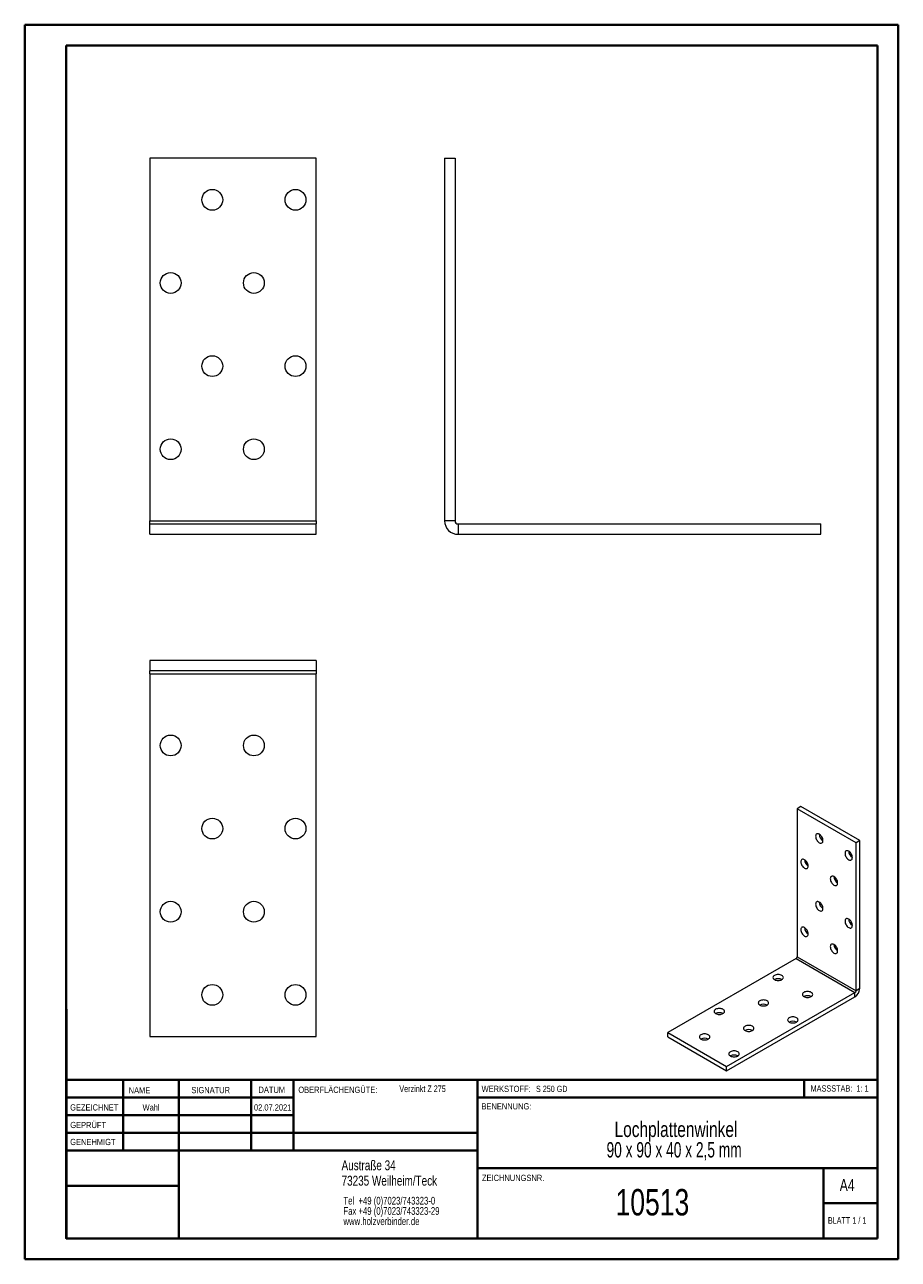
# Model space of a CAD drawing. Header units: millimetres. Extents: x 0 to 210, y 0 to 297.
import ezdxf

# ---------------------------------------------------------------- set-up
doc = ezdxf.new("R2010")
doc.units = ezdxf.units.MM
doc.styles.add('SLDTEXTSTYLE0', font='TXT', dxfattribs={"width": 0.75})
doc.styles.add('SLDTEXTSTYLE1', font='TXT', dxfattribs={"width": 0.681818})
doc.styles.add('SLDTEXTSTYLE2', font='TXT', dxfattribs={"width": 0.7})
doc.styles.add('SLDTEXTSTYLE3', font='TXT', dxfattribs={"width": 0.6875})
doc.styles.add('SLDTEXTSTYLE4', font='TXT', dxfattribs={"width": 0.666667})

# ---------------------------------------------------------------- blocks, each defined once
blk = doc.blocks.new('SW_NOTE_0')
at = {"color": 0, "linetype": 'Continuous', "lineweight": 0, "char_height": 1.8521, "attachment_point": 1, "style": 'SLDTEXTSTYLE0'}
for s, insert in [('Tel  +49 (0)7023/743323-0', (0, 2.39)), ('Fax +49 (0)7023/743323-29', (0, -0.08)), ('www.holzverbinder.de', (0, -2.55))]:
    blk.add_mtext(s, dxfattribs=dict(at, insert=insert))
blk = doc.blocks.new('SW_NOTE_1')
at = {"color": 0, "linetype": 'Continuous', "lineweight": 0, "char_height": 3.7042, "attachment_point": 2}
for s, insert, style in [('Lochplattenwinkel', (21.65, 4.77), 'SLDTEXTSTYLE0'), ('90 x 90 x 40 x 2,5 mm', (21.2, -0.16), 'SLDTEXTSTYLE4')]:
    blk.add_mtext(s, dxfattribs=dict(at, insert=insert, style=style))

msp = doc.modelspace()

# ---------------------------------------------------------------- linework, layer by layer
at = {"color": 7, "linetype": 'Continuous', "lineweight": 40}
for p, q in [((0.08, 0.21), (0.08, 297.21)), ((0.08, 297.21), (210.08, 297.21)), ((210.08, 0.21), (210.08, 297.21)), ((210.08, 292.21), (210.08, 297.21)), ((10.08, 292.21), (205.08, 292.21)), ((10.08, 5.21), (10.08, 292.21)), ((205.08, 5.21), (205.08, 292.21)), ((10.11, 60.37), (10.11, 5.12)), ((205.08, 43.37), (10.11, 43.37)), ((23.71, 43.37), (23.71, 26.37)), ((37.1, 43.37), (37.1, 5.12)), ((54.51, 43.37), (54.51, 26.37)), ((64.71, 26.37), (64.71, 43.37)), ((108.91, 43.37), (108.91, 5.12)), ((187.47, 39.12), (187.47, 43.37)), ((64.71, 39.1), (10.11, 39.1)), ((205.08, 39.12), (108.91, 39.12)), ((64.71, 34.87), (10.11, 34.87)), ((108.91, 30.62), (10.11, 30.62)), ((108.91, 26.37), (10.11, 26.37)), ((108.91, 22.12), (205.08, 22.12)), ((192.08, 5.21), (192.08, 22.21)), ((37.1, 17.87), (10.11, 17.87)), ((10.11, 13.71), (10.08, 13.71)), ((205.08, 13.71), (192.08, 13.71)), ((10.11, 9.46), (10.08, 9.46)), ((10.08, 5.21), (205.08, 5.21)), ((205.08, 5.21), (180.99, 5.21)), ((0.08, 0.21), (210.08, 0.21))]:
    msp.add_line(p, q, dxfattribs=at)
at = {"color": 7, "linetype": 'Continuous', "lineweight": 15}
for p, q in [((70.17, 265.08), (30.17, 265.08)), ((30.17, 265.08), (30.17, 177.86)), ((70.17, 177.86), (70.17, 265.08)), ((101.02, 265.08), (101.02, 177.86)), ((101.02, 265.08), (103.52, 265.08)), ((103.52, 265.08), (103.52, 177.86)), ((30.17, 177.86), (70.17, 177.86)), ((30.17, 177.12), (30.17, 177.86)), ((30.17, 174.62), (30.17, 177.12)), ((30.17, 177.12), (70.17, 177.12)), ((70.17, 177.86), (70.17, 177.12)), ((70.17, 174.62), (70.17, 177.12)), ((103.52, 177.86), (101.02, 177.86)), ((104.26, 177.12), (104.26, 174.62)), ((104.26, 177.12), (191.48, 177.12)), ((191.48, 174.62), (191.48, 177.12)), ((30.17, 174.62), (70.17, 174.62)), ((104.26, 174.62), (191.48, 174.62)), ((70.17, 144.29), (30.17, 144.29)), ((30.17, 144.29), (30.17, 141.79)), ((70.17, 144.29), (70.17, 141.79)), ((70.17, 141.79), (30.17, 141.79)), ((30.17, 141.05), (30.17, 141.79)), ((30.17, 141.05), (70.17, 141.05)), ((30.17, 141.05), (30.17, 53.83)), ((70.17, 141.79), (70.17, 141.05)), ((70.17, 53.83), (70.17, 141.05)), ((186.66, 109.11), (185.78, 108.6)), ((199.92, 100.44), (185.78, 108.6)), ((185.78, 108.6), (185.78, 72.99)), ((200.81, 100.95), (186.66, 109.11)), ((200.81, 100.95), (199.92, 100.44)), ((199.92, 64.83), (199.92, 100.44)), ((200.81, 65.34), (200.81, 100.95)), ((185.52, 72.54), (154.68, 54.74)), ((185.52, 72.54), (199.66, 64.37)), ((185.78, 72.99), (199.92, 64.83)), ((168.82, 46.57), (199.66, 64.37)), ((168.82, 45.55), (199.66, 63.35)), ((199.66, 63.35), (199.66, 64.37)), ((200.81, 65.34), (199.92, 64.83)), ((30.17, 53.83), (70.17, 53.83)), ((154.68, 53.72), (154.68, 54.74)), ((154.68, 54.74), (168.82, 46.57)), ((154.68, 53.72), (168.82, 45.55)), ((168.82, 45.55), (168.82, 46.57))]:
    msp.add_line(p, q, dxfattribs=at)
at = {"color": 7, "linetype": 'Continuous', "lineweight": 0}
for p, q in [((64.71, 39.12), (10.11, 39.12)), ((23.71, 5.21), (23.71, 5.12)), ((54.51, 5.21), (54.51, 5.12))]:
    msp.add_line(p, q, dxfattribs=at)
at = {"color": 7, "linetype": 'Continuous', "lineweight": 15, "flags": 128}
for points in [[(191.08, 100.44), (191.26, 100.36), (191.42, 100.32), (191.57, 100.32), (191.71, 100.37), (191.82, 100.47), (191.9, 100.59), (191.95, 100.76), (191.97, 100.95), (191.95, 101.16), (191.9, 101.38), (191.82, 101.6), (191.71, 101.82), (191.57, 102.02), (191.42, 102.2), (191.26, 102.36), (191.08, 102.48), (190.91, 102.56), (190.75, 102.6), (190.59, 102.59), (190.46, 102.54), (190.35, 102.45), (190.27, 102.32), (190.22, 102.16), (190.2, 101.97), (190.22, 101.76), (190.27, 101.54), (190.35, 101.31), (190.46, 101.1), (190.59, 100.89), (190.75, 100.71), (190.91, 100.56), (191.08, 100.44)], [(198.15, 96.35), (198.33, 96.27), (198.49, 96.24), (198.65, 96.24), (198.78, 96.29), (198.89, 96.38), (198.97, 96.51), (199.02, 96.68), (199.04, 96.86), (199.02, 97.07), (198.97, 97.29), (198.89, 97.52), (198.78, 97.74), (198.65, 97.94), (198.49, 98.12), (198.33, 98.28), (198.15, 98.4), (197.98, 98.48), (197.82, 98.51), (197.66, 98.51), (197.53, 98.46), (197.42, 98.37), (197.34, 98.24), (197.29, 98.07), (197.27, 97.89), (197.29, 97.68), (197.34, 97.46), (197.42, 97.23), (197.53, 97.01), (197.66, 96.81), (197.82, 96.63), (197.98, 96.47), (198.15, 96.35)], [(187.55, 94.31), (187.72, 94.23), (187.89, 94.19), (188.04, 94.2), (188.17, 94.25), (188.28, 94.34), (188.36, 94.47), (188.41, 94.63), (188.43, 94.82), (188.41, 95.03), (188.36, 95.25), (188.28, 95.48), (188.17, 95.69), (188.04, 95.9), (187.89, 96.08), (187.72, 96.23), (187.55, 96.35), (187.38, 96.43), (187.21, 96.47), (187.06, 96.46), (186.92, 96.41), (186.81, 96.32), (186.73, 96.19), (186.68, 96.03), (186.66, 95.84), (186.68, 95.63), (186.73, 95.41), (186.81, 95.19), (186.92, 94.97), (187.06, 94.77), (187.21, 94.58), (187.38, 94.43), (187.55, 94.31)], [(194.62, 90.23), (194.79, 90.15), (194.96, 90.11), (195.11, 90.12), (195.24, 90.17), (195.35, 90.26), (195.44, 90.39), (195.49, 90.55), (195.5, 90.74), (195.49, 90.95), (195.44, 91.17), (195.35, 91.39), (195.24, 91.61), (195.11, 91.82), (194.96, 92), (194.79, 92.15), (194.62, 92.27), (194.45, 92.35), (194.28, 92.39), (194.13, 92.38), (193.99, 92.33), (193.88, 92.24), (193.8, 92.11), (193.75, 91.95), (193.73, 91.76), (193.75, 91.55), (193.8, 91.33), (193.88, 91.11), (193.99, 90.89), (194.13, 90.69), (194.28, 90.5), (194.45, 90.35), (194.62, 90.23)], [(191.08, 84.11), (191.26, 84.03), (191.42, 83.99), (191.57, 83.99), (191.71, 84.04), (191.82, 84.13), (191.9, 84.26), (191.95, 84.43), (191.97, 84.62), (191.95, 84.82), (191.9, 85.05), (191.82, 85.27), (191.71, 85.49), (191.57, 85.69), (191.42, 85.87), (191.26, 86.03), (191.08, 86.15), (190.91, 86.23), (190.75, 86.26), (190.59, 86.26), (190.46, 86.21), (190.35, 86.12), (190.27, 85.99), (190.22, 85.83), (190.2, 85.64), (190.22, 85.43), (190.27, 85.21), (190.35, 84.98), (190.46, 84.77), (190.59, 84.56), (190.75, 84.38), (190.91, 84.22), (191.08, 84.11)], [(198.15, 80.02), (198.33, 79.94), (198.49, 79.91), (198.65, 79.91), (198.78, 79.96), (198.89, 80.05), (198.97, 80.18), (199.02, 80.34), (199.04, 80.53), (199.02, 80.74), (198.97, 80.96), (198.89, 81.19), (198.78, 81.4), (198.65, 81.61), (198.49, 81.79), (198.33, 81.95), (198.15, 82.06), (197.98, 82.14), (197.82, 82.18), (197.66, 82.18), (197.53, 82.13), (197.42, 82.04), (197.34, 81.91), (197.29, 81.74), (197.27, 81.55), (197.29, 81.35), (197.34, 81.12), (197.42, 80.9), (197.53, 80.68), (197.66, 80.48), (197.82, 80.3), (197.98, 80.14), (198.15, 80.02)], [(187.55, 77.98), (187.72, 77.9), (187.89, 77.86), (188.04, 77.87), (188.17, 77.92), (188.28, 78.01), (188.36, 78.14), (188.41, 78.3), (188.43, 78.49), (188.41, 78.7), (188.36, 78.92), (188.28, 79.14), (188.17, 79.36), (188.04, 79.57), (187.89, 79.75), (187.72, 79.9), (187.55, 80.02), (187.38, 80.1), (187.21, 80.14), (187.06, 80.13), (186.92, 80.08), (186.81, 79.99), (186.73, 79.86), (186.68, 79.7), (186.66, 79.51), (186.68, 79.3), (186.73, 79.08), (186.81, 78.86), (186.92, 78.64), (187.06, 78.44), (187.21, 78.25), (187.38, 78.1), (187.55, 77.98)], [(194.62, 73.9), (194.79, 73.82), (194.96, 73.78), (195.11, 73.79), (195.24, 73.84), (195.35, 73.93), (195.44, 74.06), (195.49, 74.22), (195.5, 74.41), (195.49, 74.62), (195.44, 74.84), (195.35, 75.06), (195.24, 75.28), (195.11, 75.48), (194.96, 75.67), (194.79, 75.82), (194.62, 75.94), (194.45, 76.02), (194.28, 76.06), (194.13, 76.05), (193.99, 76), (193.88, 75.91), (193.8, 75.78), (193.75, 75.62), (193.73, 75.43), (193.75, 75.22), (193.8, 75), (193.88, 74.78), (193.99, 74.56), (194.13, 74.35), (194.28, 74.17), (194.45, 74.02), (194.62, 73.9)], [(180.31, 67.49), (180.5, 67.4), (180.72, 67.34), (180.95, 67.29), (181.2, 67.28), (181.44, 67.29), (181.68, 67.34), (181.89, 67.4), (182.08, 67.49), (182.24, 67.6), (182.35, 67.73), (182.42, 67.86), (182.45, 68), (182.42, 68.14), (182.35, 68.28), (182.24, 68.4), (182.08, 68.51), (181.89, 68.6), (181.68, 68.67), (181.44, 68.71), (181.2, 68.72), (180.95, 68.71), (180.72, 68.67), (180.5, 68.6), (180.31, 68.51), (180.16, 68.4), (180.04, 68.28), (179.97, 68.14), (179.95, 68), (179.97, 67.86), (180.04, 67.73), (180.16, 67.6), (180.31, 67.49)], [(176.78, 61.37), (176.97, 61.28), (177.18, 61.21), (177.42, 61.17), (177.66, 61.16), (177.91, 61.17), (178.14, 61.21), (178.36, 61.28), (178.55, 61.37), (178.7, 61.48), (178.82, 61.6), (178.89, 61.74), (178.91, 61.88), (178.89, 62.02), (178.82, 62.16), (178.7, 62.28), (178.55, 62.39), (178.36, 62.48), (178.14, 62.55), (177.91, 62.59), (177.66, 62.6), (177.42, 62.59), (177.18, 62.55), (176.97, 62.48), (176.78, 62.39), (176.62, 62.28), (176.51, 62.16), (176.44, 62.02), (176.41, 61.88), (176.44, 61.74), (176.51, 61.6), (176.62, 61.48), (176.78, 61.37)], [(187.38, 63.41), (187.57, 63.32), (187.79, 63.25), (188.02, 63.21), (188.27, 63.2), (188.51, 63.21), (188.75, 63.25), (188.96, 63.32), (189.15, 63.41), (189.31, 63.52), (189.42, 63.64), (189.49, 63.78), (189.52, 63.92), (189.49, 64.06), (189.42, 64.2), (189.31, 64.32), (189.15, 64.43), (188.96, 64.52), (188.75, 64.59), (188.51, 64.63), (188.27, 64.64), (188.02, 64.63), (187.79, 64.59), (187.57, 64.52), (187.38, 64.43), (187.23, 64.32), (187.11, 64.2), (187.04, 64.06), (187.02, 63.92), (187.04, 63.78), (187.11, 63.64), (187.23, 63.52), (187.38, 63.41)], [(166.17, 59.33), (166.36, 59.24), (166.58, 59.17), (166.81, 59.13), (167.06, 59.12), (167.3, 59.13), (167.53, 59.17), (167.75, 59.24), (167.94, 59.33), (168.09, 59.44), (168.21, 59.56), (168.28, 59.7), (168.31, 59.84), (168.28, 59.98), (168.21, 60.11), (168.09, 60.24), (167.94, 60.35), (167.75, 60.44), (167.53, 60.5), (167.3, 60.55), (167.06, 60.56), (166.81, 60.55), (166.58, 60.5), (166.36, 60.44), (166.17, 60.35), (166.02, 60.24), (165.9, 60.11), (165.83, 59.98), (165.81, 59.84), (165.83, 59.7), (165.9, 59.56), (166.02, 59.44), (166.17, 59.33)], [(173.24, 55.25), (173.43, 55.16), (173.65, 55.09), (173.88, 55.05), (174.13, 55.03), (174.37, 55.05), (174.6, 55.09), (174.82, 55.16), (175.01, 55.25), (175.17, 55.36), (175.28, 55.48), (175.35, 55.62), (175.38, 55.76), (175.35, 55.9), (175.28, 56.03), (175.17, 56.16), (175.01, 56.27), (174.82, 56.36), (174.6, 56.42), (174.37, 56.46), (174.13, 56.48), (173.88, 56.46), (173.65, 56.42), (173.43, 56.36), (173.24, 56.27), (173.09, 56.16), (172.97, 56.03), (172.9, 55.9), (172.88, 55.76), (172.9, 55.62), (172.97, 55.48), (173.09, 55.36), (173.24, 55.25)], [(183.85, 57.29), (184.04, 57.2), (184.25, 57.13), (184.49, 57.09), (184.73, 57.08), (184.98, 57.09), (185.21, 57.13), (185.43, 57.2), (185.62, 57.29), (185.77, 57.4), (185.89, 57.52), (185.96, 57.66), (185.98, 57.8), (185.96, 57.94), (185.89, 58.07), (185.77, 58.2), (185.62, 58.31), (185.43, 58.4), (185.21, 58.46), (184.98, 58.51), (184.73, 58.52), (184.49, 58.51), (184.25, 58.46), (184.04, 58.4), (183.85, 58.31), (183.69, 58.2), (183.58, 58.07), (183.51, 57.94), (183.48, 57.8), (183.51, 57.66), (183.58, 57.52), (183.69, 57.4), (183.85, 57.29)], [(162.64, 53.2), (162.83, 53.12), (163.04, 53.05), (163.28, 53.01), (163.52, 52.99), (163.76, 53.01), (164, 53.05), (164.21, 53.12), (164.4, 53.2), (164.56, 53.31), (164.67, 53.44), (164.75, 53.57), (164.77, 53.72), (164.75, 53.86), (164.67, 53.99), (164.56, 54.12), (164.4, 54.23), (164.21, 54.32), (164, 54.38), (163.76, 54.42), (163.52, 54.44), (163.28, 54.42), (163.04, 54.38), (162.83, 54.32), (162.64, 54.23), (162.48, 54.12), (162.36, 53.99), (162.29, 53.86), (162.27, 53.72), (162.29, 53.57), (162.36, 53.44), (162.48, 53.31), (162.64, 53.2)], [(169.71, 49.12), (169.9, 49.03), (170.11, 48.97), (170.35, 48.93), (170.59, 48.91), (170.83, 48.93), (171.07, 48.97), (171.29, 49.03), (171.47, 49.12), (171.63, 49.23), (171.75, 49.36), (171.82, 49.49), (171.84, 49.63), (171.82, 49.77), (171.75, 49.91), (171.63, 50.03), (171.47, 50.14), (171.29, 50.23), (171.07, 50.3), (170.83, 50.34), (170.59, 50.35), (170.35, 50.34), (170.11, 50.3), (169.9, 50.23), (169.71, 50.14), (169.55, 50.03), (169.44, 49.91), (169.36, 49.77), (169.34, 49.63), (169.36, 49.49), (169.44, 49.36), (169.55, 49.23), (169.71, 49.12)]]:
    msp.add_lwpolyline(points, dxfattribs=at)
at = {"color": 7, "linetype": 'Continuous', "lineweight": 15}
for centre in [(45.17, 255.08), (65.17, 255.08), (35.17, 235.08), (55.17, 235.08), (45.17, 215.08), (65.17, 215.08), (35.17, 195.08), (55.17, 195.08), (35.17, 123.83), (55.17, 123.83), (45.17, 103.83), (65.17, 103.83), (35.17, 83.83), (55.17, 83.83), (45.17, 63.83), (65.17, 63.83)]:
    msp.add_circle(centre, 2.5, dxfattribs=at)
for centre, radius, start, end in [((104.26, 177.86), 3.24, 180, 270), ((104.26, 177.86), 0.737, 180, 270), ((192.98, 102.55), 1.9, 182.2916, 237.7031), ((200.05, 98.47), 1.9, 182.2916, 237.7031), ((189.45, 96.43), 1.9, 182.2916, 237.7031), ((196.52, 92.35), 1.9, 182.2916, 237.7031), ((192.98, 86.22), 1.9, 182.2916, 237.7031), ((200.05, 82.14), 1.9, 182.2916, 237.7031), ((189.45, 80.1), 1.9, 182.2916, 237.7031), ((196.52, 76.02), 1.9, 182.2916, 237.7031), ((185.21, 73.02), 0.566, 302.6055, 357.3945), ((181.2, 65.79), 1.92, 62.6158, 117.3842), ((188.27, 61.7), 1.92, 62.6158, 117.3842), ((198.33, 65.44), 2.48, 302.4763, 357.5237), ((199.36, 64.85), 0.566, 302.6055, 357.3945), ((167.06, 57.62), 1.92, 62.6158, 117.3842), ((177.66, 59.66), 1.92, 62.6158, 117.3842), ((184.73, 55.58), 1.92, 62.6158, 117.3842), ((174.13, 53.54), 1.92, 62.6158, 117.3842), ((163.52, 51.5), 1.92, 62.6158, 117.3842), ((170.59, 47.42), 1.92, 62.6158, 117.3842)]:
    msp.add_arc(centre, radius, start, end, dxfattribs=at)

# ---------------------------------------------------------------- block references
at = {"color": 7, "linetype": 'Continuous', "lineweight": 0}
for name, p in [('SW_NOTE_1', (134.99, 28.57)), ('SW_NOTE_0', (76.7, 12.85))]:
    msp.add_blockref(name, p, dxfattribs=at)

# ---------------------------------------------------------------- texts
for s, insert, char_height, attachment_point, style in [('NAME', (25.07, 41.62), 1.5, 1, 'SLDTEXTSTYLE0'), ('SIGNATUR', (40.14, 41.68), 1.5, 1, 'SLDTEXTSTYLE0'), ('DATUM', (56.28, 41.74), 1.5, 1, 'SLDTEXTSTYLE0'), ('OBERFLÄCHENGÜTE:', (65.86, 41.74), 1.5, 1, 'SLDTEXTSTYLE0'), ('Verzinkt Z 275', (90.14, 42.03), 1.5875, 1, 'SLDTEXTSTYLE0'), ('WERKSTOFF:', (109.91, 41.96), 1.5, 1, 'SLDTEXTSTYLE0'), ('S 250 GD', (122.99, 41.96), 1.5, 1, 'SLDTEXTSTYLE3'), ('MASSSTAB:  1: 1', (188.99, 42.07), 1.5, 1, 'SLDTEXTSTYLE2'), ('GEZEICHNET', (11, 37.51), 1.5, 1, 'SLDTEXTSTYLE0'), ('Wahl', (30.46, 37.5), 1.499, 2, 'SLDTEXTSTYLE0'), ('02.07.2021', (59.69, 37.5), 1.499, 2, 'SLDTEXTSTYLE0'), ('BENENNUNG:', (109.88, 37.77), 1.5, 1, 'SLDTEXTSTYLE0'), ('GEPRÜFT', (11.03, 33.28), 1.5, 1, 'SLDTEXTSTYLE0'), ('GENEHMIGT', (11.02, 29.19), 1.5, 1, 'SLDTEXTSTYLE0'), ('Austraße 34', (76.25, 24.02), 2.3813, 1, 'SLDTEXTSTYLE0'), ('73235 Weilheim/Teck', (76.25, 20.32), 2.3813, 1, 'SLDTEXTSTYLE0'), ('ZEICHNUNGSNR.', (110, 20.55), 1.5, 1, 'SLDTEXTSTYLE0'), ('A4', (196, 19.52), 2.91, 1, 'SLDTEXTSTYLE0'), ('10513', (150.97, 17.12), 6.35, 2, 'SLDTEXTSTYLE0'), ('BLATT 1 / 1', (193.16, 10.36), 1.5875, 1, 'SLDTEXTSTYLE1')]:
    msp.add_mtext(s, dxfattribs=dict(at, insert=insert, char_height=char_height, attachment_point=attachment_point, style=style))

doc.saveas('drawing.dxf')
